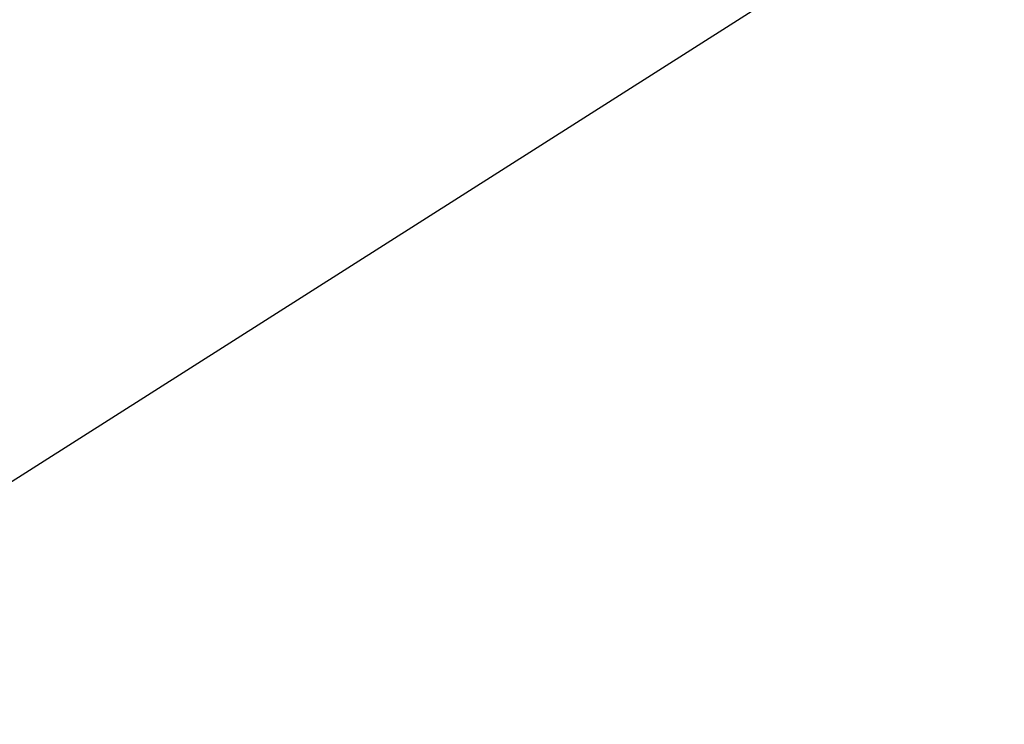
# Model space of a CAD drawing. Extents: x -219 to 381, y -9 to 31.
# Tile 140 of 256: x -0.61014 to -0.60672, y 18.24062 to 18.24307. Entities that reach past the tile are written whole.
import ezdxf

# ---------------------------------------------------------------- set-up
doc = ezdxf.new("R2010")
doc.units = 0
doc.header["$LTSCALE"] = 25.4
doc.layers.get('0').update_dxf_attribs({"color": 13, "linetype": 'CONTINUOUS'})

# ---------------------------------------------------------------- blocks, each defined once
blk = doc.blocks.new('IMPULSE-LED-S-8115_STL_1')
at = {"color": 250}
blk.add_line((-0.6795144, 18.1973896, 214.4333954), (-0.3597477, 18.4006233, 214.6521454), dxfattribs=at)
blk.add_line((-0.6795144, 18.1973896, 214.4333954), (-0.3597477, 18.4006233, 214.6521454), dxfattribs=at)
mesh = blk.add_polyface(dxfattribs=at)
corners = [(-0.4818851, 18.2420883, 3.6852767), (-0.5754017, 18.3930893, 3.6735737), (-0.7282566, 18.2783489, 3.5657899)]
mesh.append_faces([[corners[k] for k in face] for face in [(0, 1, 2)]], dxfattribs={"color": 250})
mesh = blk.add_polyface(dxfattribs=at)
corners = [(-0.3031521, 18.3175697, 218.1590271), (-0.3391664, 18.3690834, 218.1547546), (-0.6092705, 18.0943069, 217.9402771)]
mesh.append_faces([[corners[k] for k in face] for face in [(0, 1, 2)]], dxfattribs={"color": 250})
mesh = blk.add_polyface(dxfattribs=at)
corners = [(-0.4567477, 18.2066746, 219.1433563), (-0.6098645, 18.0951214, 219.2527313), (-0.5510153, 18.3503017, 219.132782)]
mesh.append_faces([[corners[k] for k in face] for face in [(0, 1, 2)]], dxfattribs={"color": 250})
mesh = blk.add_polyface(dxfattribs=at)
corners = [(-0.2380351, 18.2343197, 218.1660614), (-0.3031521, 18.3175697, 218.1590271), (-0.6092705, 18.0943069, 217.9402771)]
mesh.append_faces([[corners[k] for k in face] for face in [(0, 1, 2)]], dxfattribs={"color": 250})
mesh = blk.add_polyface(dxfattribs=at)
corners = [(-0.7142757, 18.2542038, 219.242157), (-0.6098645, 18.0951214, 219.2527313), (-0.6485444, 18.1501865, 219.3365326)]
mesh.append_faces([[corners[k] for k in face] for face in [(0, 1, 2)]], dxfattribs={"color": 250})
mesh = blk.add_polyface(dxfattribs=at)
corners = [(-0.7100058, 18.2469864, 217.8426208), (-0.6201934, 18.109436, 217.8517609), (-0.6092705, 18.0943069, 217.9402771)]
mesh.append_faces([[corners[k] for k in face] for face in [(0, 1, 2)]], dxfattribs={"color": 250})
mesh = blk.add_polyface(dxfattribs=at)
corners = [(-0.4818851, 18.2420883, 3.6852767), (-0.6377069, 18.134346, 3.5759017), (-0.5774668, 18.0519218, 3.5819075)]
mesh.append_faces([[corners[k] for k in face] for face in [(0, 1, 2)]], dxfattribs={"color": 250})

msp = doc.modelspace()

# ---------------------------------------------------------------- block references
at = {"color": 0}
msp.add_blockref('IMPULSE-LED-S-8115_STL_1', (0, 0), dxfattribs=at)

doc.saveas('drawing.dxf')
